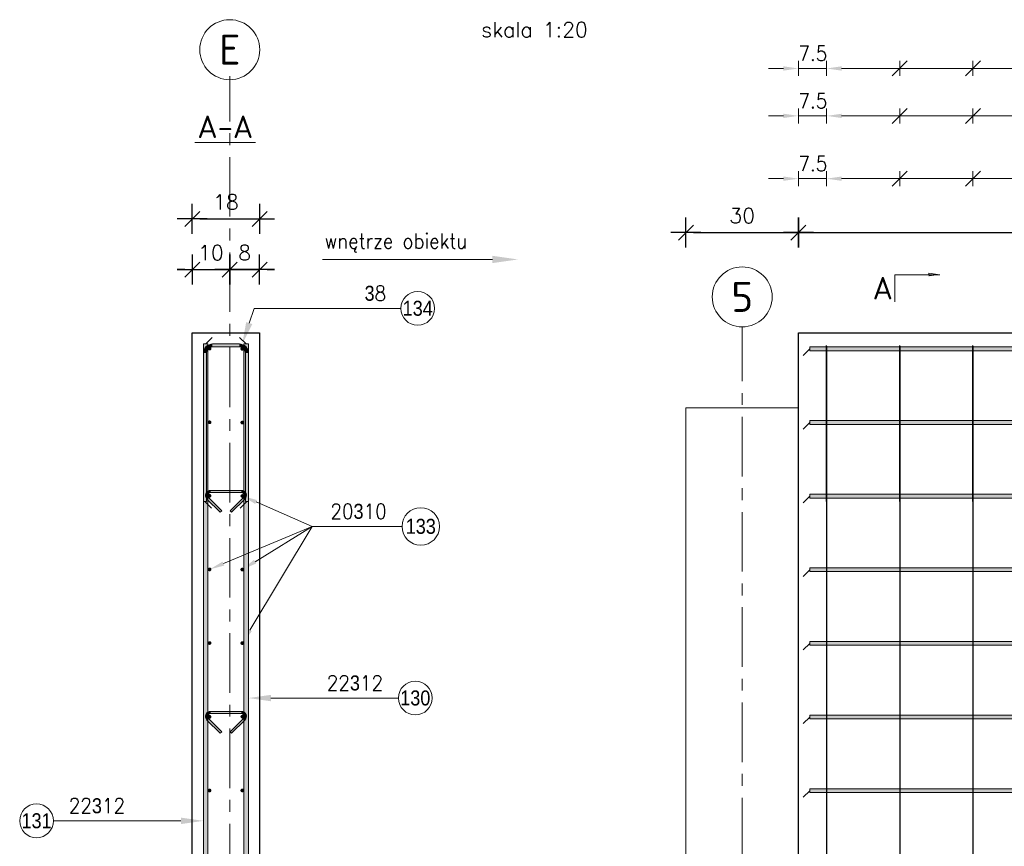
# Model space of a CAD drawing. Extents: x 253237 to 278058, y -131782 to -118389.
# Tile 13 of 23: x 264109 to 266735, y -123515 to -121310. Entities that reach past the tile are written whole.
import ezdxf
from ezdxf.enums import TextEntityAlignment as Align

# ---------------------------------------------------------------- set-up
doc = ezdxf.new("R2010")
doc.units = 0
doc.header["$LTSCALE"] = 5
doc.header["$MEASUREMENT"] = 0
doc.linetypes.add('CENTER', pattern=[50.800000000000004, 31.75, -6.35, 6.35, -6.35])
for name, color, linetype, lineweight in [('AutoCAD_Structural_Detailing_deskowanie', 2, 'Continuous', 30), ('AutoCAD_Structural_Detailing_kształt pręta', 7, 'Continuous', 13), ('AutoCAD_Structural_Detailing_opis kształtu pręta', 7, 'Continuous', 13), ('AutoCAD_Structural_Detailing_opis rozkładu', 7, 'Continuous', 13), ('AutoCAD_Structural_Detailing_pręty punktowe', 7, 'Continuous', 40), ('AutoCAD_Structural_Detailing_rozkład pręta', 7, 'Continuous', 40), ('AutoCAD_Structural_Detailing_symbole graficzne', 7, 'Continuous', 13), ('PS_DIM', 4, 'Continuous', 13), ('PS_SOLID', 7, 'Continuous', 20)]:
    doc.layers.add(name, color=color, linetype=linetype, lineweight=lineweight)
doc.styles.add('marta_B', font='isocpeur.ttf')
doc.styles.add('r-gil', font='GIL_____.TTF', dxfattribs={"width": 0.9})
doc.styles.add('r-simplex', font='simplex.shx', dxfattribs={"width": 0.9})
doc.styles.add('simplex', font='simplex.shx', dxfattribs={"width": 0.9})
doc.styles.add('styl2M', font='simplex.shx')
doc.styles.add('style1', font='simplex.shx')
doc.dimstyles.new('RBCT DIM 20_M', dxfattribs={"dimtxt": 40, "dimasz": 20, "dimexe": 20, "dimexo": 150, "dimgap": 25, "dimtad": 1, "dimdec": 1, "dimlfac": 0.1, "dimzin": 9, "dimdsep": 46, "dimtxsty": 'styl2M', "dimblk": 'dimznak', "dimcen": 40, "dimse1": 1, "dimse2": 1, "dimclrd": 8, "dimclre": 8, "dimclrt": 4, "dimadec": 0, "dimazin": 0, "dimtfac": 1, "dimtdec": 1, "dimtix": 1, "dimtmove": 2, "dimatfit": 3, "dimldrblk": 'dimznak', "dimfxl": 5, "dimfxlon": 1, "dimarcsym": 0})

# ---------------------------------------------------------------- blocks, each defined once
blk = doc.blocks.new('dimznak')
at = {"color": 0}
for points in [[(0, 2), (0, -2)], [(-2, 0), (2, 0)]]:
    blk.add_lwpolyline(points, dxfattribs=at)
at = {"color": 3}
blk.add_lwpolyline([(1, 1), (-1, -1)], dxfattribs=at)
blk = doc.blocks.new('*D68')
at = {"color": 8, "lineweight": -2, "transparency": 16777216}
for p, q in [((264548.8027683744, -121976.7189329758), (264528.8027683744, -121976.7189329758)), ((264568.8027683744, -121976.7189329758), (264668.8027683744, -121976.7189329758)), ((264688.8027683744, -121976.7189329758), (264708.8027683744, -121976.7189329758))]:
    blk.add_line(p, q, dxfattribs=at)
at = {"layer": 'Defpoints', "color": 0, "transparency": 16777216}
for p in [(264668.8027683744, -121976.7189329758), (264568.8027683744, -122145.1162357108), (264668.8027683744, -123034.6205452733, -924.9999999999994)]:
    blk.add_point(p, dxfattribs=at)
at = {"color": 8, "lineweight": -2, "transparency": 16777216, "xscale": 20, "yscale": 20, "zscale": 20}
blk.add_blockref('dimznak', (264568.8027683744, -121976.7189329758), dxfattribs=at)
at = {"color": 8, "lineweight": -2, "transparency": 16777216, "xscale": 20, "yscale": 20, "zscale": 20, "rotation": 180}
blk.add_blockref('dimznak', (264668.8027683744, -121976.7189329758), dxfattribs=at)
at = {"color": 4, "transparency": 16777216, "insert": (264618.8027683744, -121931.7189329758), "char_height": 40, "attachment_point": 5, "style": 'styl2M'}
blk.add_mtext('10', dxfattribs=at)
blk = doc.blocks.new('*D69')
at = {"color": 8, "lineweight": -2, "transparency": 16777216}
for p, q in [((264648.8027683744, -121976.7189329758), (264628.8027683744, -121976.7189329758)), ((264668.8027683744, -121976.7189329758), (264748.5010124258, -121976.7189329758)), ((264768.5010124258, -121976.7189329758), (264788.5010124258, -121976.7189329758))]:
    blk.add_line(p, q, dxfattribs=at)
at = {"layer": 'Defpoints', "color": 0, "transparency": 16777216}
for p in [(264748.5010124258, -121976.7189329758), (264748.5010124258, -122145.1162357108), (264668.8027683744, -123034.6205452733, -924.9999999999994)]:
    blk.add_point(p, dxfattribs=at)
at = {"color": 8, "lineweight": -2, "transparency": 16777216, "xscale": 20, "yscale": 20, "zscale": 20}
blk.add_blockref('dimznak', (264668.8027683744, -121976.7189329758), dxfattribs=at)
at = {"color": 8, "lineweight": -2, "transparency": 16777216, "xscale": 20, "yscale": 20, "zscale": 20, "rotation": 180}
blk.add_blockref('dimznak', (264748.5010124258, -121976.7189329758), dxfattribs=at)
at = {"color": 4, "transparency": 16777216, "insert": (264708.6518904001, -121931.7189329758), "char_height": 40, "attachment_point": 5, "style": 'styl2M'}
blk.add_mtext('8', dxfattribs=at)
blk = doc.blocks.new('*D70')
at = {"color": 8, "lineweight": -2, "transparency": 16777216}
blk.add_line((264588.8027683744, -121841.6590141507), (264728.5010124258, -121841.6590141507), dxfattribs=at)
at = {"layer": 'Defpoints', "color": 0, "transparency": 16777216}
for p in [(264748.5010124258, -121841.6590141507), (264568.8027683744, -122145.1162357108), (264748.5010124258, -122145.1162357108)]:
    blk.add_point(p, dxfattribs=at)
at = {"color": 8, "lineweight": -2, "transparency": 16777216, "xscale": 20, "yscale": 20, "zscale": 20, "rotation": 180}
blk.add_blockref('dimznak', (264568.8027683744, -121841.6590141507), dxfattribs=at)
at = {"color": 8, "lineweight": -2, "transparency": 16777216, "xscale": 20, "yscale": 20, "zscale": 20}
blk.add_blockref('dimznak', (264748.5010124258, -121841.6590141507), dxfattribs=at)
at = {"color": 4, "transparency": 16777216, "insert": (264658.6518904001, -121796.6590141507), "char_height": 40, "attachment_point": 5, "style": 'styl2M'}
blk.add_mtext('18', dxfattribs=at)
blk = doc.blocks.new('*D88')
at = {"color": 8, "lineweight": -2, "transparency": 16777216}
blk.add_line((265905.7111228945, -121877.8207267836), (266165.7111228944, -121877.8207267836), dxfattribs=at)
at = {"layer": 'Defpoints', "color": 0, "transparency": 16777216}
for p in [(266185.7111228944, -121877.8207267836), (265885.7111228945, -122345.1162357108), (266185.7111228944, -122345.1162357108)]:
    blk.add_point(p, dxfattribs=at)
at = {"color": 8, "lineweight": -2, "transparency": 16777216, "xscale": 20, "yscale": 20, "zscale": 20, "rotation": 180}
blk.add_blockref('dimznak', (265885.7111228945, -121877.8207267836), dxfattribs=at)
at = {"color": 8, "lineweight": -2, "transparency": 16777216, "xscale": 20, "yscale": 20, "zscale": 20}
blk.add_blockref('dimznak', (266185.7111228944, -121877.8207267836), dxfattribs=at)
at = {"color": 4, "transparency": 16777216, "insert": (266035.7111228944, -121832.8207267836), "char_height": 40, "attachment_point": 5, "style": 'styl2M'}
blk.add_mtext('30', dxfattribs=at)
blk = doc.blocks.new('*D89')
at = {"color": 8, "lineweight": -2, "transparency": 16777216}
blk.add_line((266205.7111228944, -121877.8207267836), (270415.7111228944, -121877.8207267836), dxfattribs=at)
at = {"layer": 'Defpoints', "color": 0, "transparency": 16777216}
for p in [(270435.7111228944, -121877.8207267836), (270435.7111228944, -122145.1162357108), (266185.7111228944, -122345.1162357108)]:
    blk.add_point(p, dxfattribs=at)
at = {"color": 8, "lineweight": -2, "transparency": 16777216, "xscale": 20, "yscale": 20, "zscale": 20, "rotation": 180}
blk.add_blockref('dimznak', (266185.7111228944, -121877.8207267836), dxfattribs=at)
at = {"color": 8, "lineweight": -2, "transparency": 16777216, "xscale": 20, "yscale": 20, "zscale": 20}
blk.add_blockref('dimznak', (270435.7111228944, -121877.8207267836), dxfattribs=at)
at = {"color": 4, "transparency": 16777216, "insert": (268310.7111228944, -121832.8207267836), "char_height": 40, "attachment_point": 5, "style": 'styl2M'}
blk.add_mtext('425', dxfattribs=at)

msp = doc.modelspace()

# ---------------------------------------------------------------- hatches: boundary and pattern name
at = {"layer": 'AutoCAD_Structural_Detailing_kształt pręta'}
h = msp.add_hatch(color=161, dxfattribs=at)
edge = h.paths.add_edge_path(flags=0)
edge.add_line((264622.8027681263, -122175.1162355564), (264622.8027681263, -122183.1162355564))
edge.add_arc((264622.8027681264, -122199.1162355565), 16.00000000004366, 90.00000000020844, 179.9999999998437)
edge.add_line((264606.8027681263, -122199.1162355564), (264598.8027681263, -122199.1162355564))
edge.add_arc((264622.8027681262, -122199.1162355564), 23.9999999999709, 449.9999999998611, 540.0000000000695, ccw=False)
for points in [[(264610.8027683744, -124609.1162357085), (264598.8027683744, -124609.1162357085), (264598.8027683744, -122175.1162357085), (264610.8027683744, -122175.1162357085)], [(264622.8027681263, -122183.1162355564), (264622.8027681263, -122175.1162355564), (264694.5010121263, -122175.1162355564), (264694.5010121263, -122183.1162355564)], [(264718.5010124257, -124609.1162357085), (264706.5010124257, -124609.1162357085), (264706.5010124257, -122175.1162357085), (264718.5010124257, -122175.1162357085)], [(266215.7111229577, -122193.1162360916), (266215.7111229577, -122183.1162360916), (270405.7111229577, -122183.1162360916), (270405.7111229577, -122193.1162360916)], [(264606.8027681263, -122595.1162355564), (264598.8027681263, -122595.1162355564), (264598.8027681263, -122199.1162355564), (264606.8027681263, -122199.1162355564)], [(264710.5010121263, -122199.1162355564), (264718.5010121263, -122199.1162355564), (264718.5010121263, -122595.1162355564), (264710.5010121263, -122595.1162355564)], [(266215.7111228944, -122389.5162360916), (266215.7111228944, -122379.5162360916), (270405.7111228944, -122379.5162360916), (270405.7111228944, -122389.5162360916)], [(264647.5668110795, -122619.6707246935), (264643.3230642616, -122623.9122589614), (264607.9769453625, -122588.5477021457), (264612.2206921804, -122584.3061678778)], [(264617.5273313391, -122571.5042502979), (264617.5288958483, -122565.5042505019), (264699.7834892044, -122565.5256985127), (264699.7819246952, -122571.5256983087)], [(264705.0818868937, -122584.3303815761), (264709.3234211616, -122588.574128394), (264673.9588643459, -122623.9202472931), (264669.717330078, -122619.6765004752)], [(266215.7111228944, -122585.9162360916), (266215.7111228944, -122575.9162360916), (270405.7111228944, -122575.9162360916), (270405.7111228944, -122585.9162360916)], [(266215.7111228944, -122782.3162360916), (266215.7111228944, -122772.3162360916), (270405.7111228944, -122772.3162360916), (270405.7111228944, -122782.3162360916)], [(266215.7111228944, -122978.7162360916), (266215.7111228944, -122968.7162360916), (270405.7111228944, -122968.7162360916), (270405.7111228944, -122978.7162360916)], [(264617.5273313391, -123160.9883215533), (264617.5288958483, -123154.9883217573), (264699.7834892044, -123155.0097697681), (264699.7819246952, -123161.0097695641)], [(266215.7111228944, -123175.1162360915), (266215.7111228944, -123165.1162360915), (270405.7111228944, -123165.1162360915), (270405.7111228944, -123175.1162360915)], [(264647.5668110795, -123209.1547959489), (264643.3230642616, -123213.3963302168), (264607.9769453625, -123178.0317734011), (264612.2206921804, -123173.7902391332)], [(264705.0818868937, -123173.8144528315), (264709.3234211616, -123178.0581996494), (264673.9588643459, -123213.4043185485), (264669.717330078, -123209.1605717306)], [(266215.7111228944, -123371.5162360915), (266215.7111228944, -123361.5162360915), (270405.7111228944, -123361.5162360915), (270405.7111228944, -123371.5162360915)]]:
    msp.add_hatch(color=161, dxfattribs=at).paths.add_polyline_path(points, flags=0)
h = msp.add_hatch(color=161, dxfattribs=at)
edge = h.paths.add_edge_path(flags=0)
edge.add_line((264718.5010121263, -122199.1162355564), (264710.5010121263, -122199.1162355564))
edge.add_arc((264694.5010121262, -122199.1162355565), 16.00000000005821, 1.56330623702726e-10, 89.99999999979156)
edge.add_line((264694.5010121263, -122183.1162355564), (264694.5010121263, -122175.1162355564))
edge.add_arc((264694.5010121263, -122199.1162355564), 23.99999999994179, 359.99999999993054, 450.000000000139, ccw=False)
h = msp.add_hatch(color=161, dxfattribs=at)
edge = h.paths.add_edge_path(flags=0)
edge.add_line((264617.5288958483, -122565.5042505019), (264617.5273313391, -122571.5042502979))
edge.add_arc((264617.5253757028, -122579.004250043), 7.500000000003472, 89.98506003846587, 224.9850600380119)
edge.add_line((264612.2206921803, -122584.3061678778), (264607.9769453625, -122588.5477021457))
edge.add_arc((264617.5253757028, -122579.004250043), 13.50000000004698, 449.9850600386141, 584.9850600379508, ccw=False)
h = msp.add_hatch(color=161, dxfattribs=at)
edge = h.paths.add_edge_path(flags=0)
edge.add_line((264709.3234211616, -122588.574128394), (264705.0818868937, -122584.3303815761))
edge.add_arc((264699.7799690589, -122579.0256980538), 7.499999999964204, -45.01493996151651, 89.9850600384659)
edge.add_line((264699.7819246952, -122571.5256983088), (264699.7834892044, -122565.5256985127))
edge.add_arc((264699.7799690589, -122579.0256980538), 13.49999999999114, 314.9850600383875, 449.98506003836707, ccw=False)
h = msp.add_hatch(color=161, dxfattribs=at)
edge = h.paths.add_edge_path(flags=0)
edge.add_line((264617.5288958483, -123154.9883217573), (264617.5273313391, -123160.9883215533))
edge.add_arc((264617.5253757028, -123168.4883212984), 7.500000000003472, 89.98506003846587, 224.9850600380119)
edge.add_line((264612.2206921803, -123173.7902391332), (264607.9769453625, -123178.0317734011))
edge.add_arc((264617.5253757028, -123168.4883212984), 13.50000000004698, 449.9850600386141, 584.9850600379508, ccw=False)
h = msp.add_hatch(color=161, dxfattribs=at)
edge = h.paths.add_edge_path(flags=0)
edge.add_line((264709.3234211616, -123178.0581996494), (264705.0818868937, -123173.8144528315))
edge.add_arc((264699.7799690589, -123168.5097693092), 7.499999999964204, -45.01493996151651, 89.9850600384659)
edge.add_line((264699.7819246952, -123161.0097695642), (264699.7834892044, -123155.0097697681))
edge.add_arc((264699.7799690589, -123168.5097693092), 13.49999999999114, 314.9850600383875, 449.98506003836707, ccw=False)
at = {"layer": 'AutoCAD_Structural_Detailing_opis kształtu pręta'}
for points in [[(264702.0320500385, -122176.3284434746), (264728.980447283, -122122.0427718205), (264712.7388423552, -122116.6751547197)], [(264718.5010124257, -123119.420223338), (264778.5010124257, -123127.9730159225), (264778.5010124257, -123110.8674307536)], [(264598.8027683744, -123446.9386053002), (264538.8027683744, -123438.3858127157), (264538.8027683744, -123455.4913978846)]]:
    msp.add_hatch(color=8, dxfattribs=at).paths.add_polyline_path(points, flags=0)
at = {"layer": 'AutoCAD_Structural_Detailing_opis rozkładu'}
for points in [[(266185.7111224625, -121440.3000007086), (266145.7111224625, -121434.5981389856), (266145.7111224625, -121446.0018624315)], [(266260.7111224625, -121440.3000007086), (266300.7111224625, -121446.0018624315), (266300.7111224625, -121434.5981389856)], [(266185.7111224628, -121566.6891267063), (266145.7111224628, -121560.9872649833), (266145.7111224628, -121572.3909884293)], [(266260.7111224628, -121566.6891267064), (266300.7111224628, -121572.3909884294), (266300.7111224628, -121560.9872649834)], [(266185.7111224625, -121734.1631357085), (266145.7111224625, -121728.4612739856), (266145.7111224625, -121739.8649974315)], [(266260.7111224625, -121734.1631357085), (266300.7111224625, -121739.8649974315), (266300.7111224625, -121728.4612739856)], [(264702.2791867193, -122580.483197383), (264736.6759849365, -122601.6815817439), (264741.2291274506, -122591.226257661)], [(264615.0245935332, -122776.3496955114), (264654.1199427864, -122766.1484752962), (264649.7124072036, -122755.6309404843)], [(264702.2791867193, -122776.6801228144), (264739.3151004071, -122760.529199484), (264733.3271522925, -122750.8240778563)], [(264702.2791867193, -122972.9068572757), (264727.7238064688, -122941.520832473), (264717.9406128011, -122935.6613077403)]]:
    msp.add_hatch(color=8, dxfattribs=at).paths.add_polyline_path(points, flags=0)
at = {"layer": 'AutoCAD_Structural_Detailing_pręty punktowe'}
h = msp.add_hatch(color=1, dxfattribs=at)
edge = h.paths.add_edge_path(flags=0)
edge.add_arc((264615.0245935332, -122187.4347065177), 5, 0, 360)
h = msp.add_hatch(color=1, dxfattribs=at)
edge = h.paths.add_edge_path(flags=0)
edge.add_arc((264702.2791867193, -122188.0887145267), 5, 0, 360)
h = msp.add_hatch(color=1, dxfattribs=at)
edge = h.paths.add_edge_path(flags=0)
edge.add_arc((264615.0245935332, -122383.9014932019), 5, 0, 360)
h = msp.add_hatch(color=1, dxfattribs=at)
edge = h.paths.add_edge_path(flags=0)
edge.add_arc((264702.2791867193, -122384.6335524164), 5, 0, 360)
h = msp.add_hatch(color=1, dxfattribs=at)
edge = h.paths.add_edge_path(flags=0)
edge.add_arc((264615.0245935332, -122579.8930207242), 5, 0, 360)
h = msp.add_hatch(color=1, dxfattribs=at)
edge = h.paths.add_edge_path(flags=0)
edge.add_arc((264702.2791867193, -122580.483197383), 5, 0, 360)
h = msp.add_hatch(color=1, dxfattribs=at)
edge = h.paths.add_edge_path(flags=0)
edge.add_arc((264615.0245935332, -122776.3496955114), 5, 0, 360)
h = msp.add_hatch(color=1, dxfattribs=at)
edge = h.paths.add_edge_path(flags=0)
edge.add_arc((264702.2791867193, -122776.6801228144), 5, 0, 360)
h = msp.add_hatch(color=1, dxfattribs=at)
edge = h.paths.add_edge_path(flags=0)
edge.add_arc((264615.0245935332, -122972.6871341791), 5, 0, 360)
h = msp.add_hatch(color=1, dxfattribs=at)
edge = h.paths.add_edge_path(flags=0)
edge.add_arc((264702.2791867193, -122972.9068572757), 5, 0, 360)
h = msp.add_hatch(color=1, dxfattribs=at)
edge = h.paths.add_edge_path(flags=0)
edge.add_arc((264615.0245935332, -123169.531431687), 5, 0, 360)
h = msp.add_hatch(color=1, dxfattribs=at)
edge = h.paths.add_edge_path(flags=0)
edge.add_arc((264702.2791867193, -123169.1193718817), 5, 0, 360)
h = msp.add_hatch(color=1, dxfattribs=at)
edge = h.paths.add_edge_path(flags=0)
edge.add_arc((264615.0245935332, -123365.9929517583), 5, 0, 360)
h = msp.add_hatch(color=1, dxfattribs=at)
edge = h.paths.add_edge_path(flags=0)
edge.add_arc((264702.2791867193, -123365.8532811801), 5, 0, 360)
at = {"layer": 'AutoCAD_Structural_Detailing_symbole graficzne', "linetype": 'Continuous', "lineweight": 0}
msp.add_hatch(color=7, dxfattribs=at).paths.add_polyline_path([(266563.0498285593, -121990.2316403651), (266533.0498285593, -121990.2316403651), (266533.0498285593, -121994.5080366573)], flags=0)
at = {"layer": 'PS_DIM'}
msp.add_hatch(color=2, dxfattribs=at).paths.add_polyline_path([(265438.0395448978, -121949.6389835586), (265369.4681163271, -121959.4136036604), (265369.4681163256, -121939.8643634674)], flags=0)

# ---------------------------------------------------------------- linework, layer by layer
at = {"layer": 'AutoCAD_Structural_Detailing_deskowanie'}
for p, q in [((264568.8027683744, -122145.1162357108), (264748.5010124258, -122145.1162357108)), ((264568.8027683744, -124195.1162357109), (264568.8027683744, -122145.1162357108)), ((264748.5010124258, -122145.1162357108), (264748.5010124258, -124195.1162357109))]:
    msp.add_line(p, q, dxfattribs=at)
msp.add_lwpolyline([(266185.7111228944, -124195.1162357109), (266185.7111228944, -122145.1162357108), (270435.7111228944, -122145.1162357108), (270435.7111228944, -124045.1162357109), (269735.7111229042, -124045.1162357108), (266735.7111229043, -124195.1162357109), (266185.7111228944, -124195.1162357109)], dxfattribs=at)
at = {"layer": 'AutoCAD_Structural_Detailing_kształt pręta', "color": 1, "lineweight": 0}
for p, q in [((264604.8027683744, -122175.1162357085), (264622.3027683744, -122157.6162357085)), ((264712.5010124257, -122175.1162357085), (264695.0010124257, -122157.6162357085)), ((266215.7111229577, -122188.1162360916), (266198.2111229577, -122205.6162360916)), ((266215.7111228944, -122384.5162360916), (266198.2111228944, -122402.0162360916)), ((266215.7111228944, -122580.9162360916), (266198.2111228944, -122598.4162360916)), ((264602.8027681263, -122595.1162355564), (264620.3027681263, -122612.6162355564)), ((264714.5010121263, -122595.1162355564), (264697.0010121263, -122612.6162355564)), ((266215.7111228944, -122777.3162360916), (266198.2111228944, -122794.8162360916)), ((266215.7111228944, -122973.7162360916), (266198.2111228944, -122991.2162360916)), ((266215.7111228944, -123170.1162360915), (266198.2111228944, -123187.6162360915)), ((266215.7111228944, -123366.5162360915), (266198.2111228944, -123384.0162360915))]:
    msp.add_line(p, q, dxfattribs=at)
at = {"layer": 'AutoCAD_Structural_Detailing_kształt pręta', "color": 161}
for p, q in [((264598.8027683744, -124609.1162357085), (264598.8027683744, -122175.1162357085)), ((264598.8027683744, -122175.1162357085), (264610.8027683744, -122175.1162357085)), ((264610.8027683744, -124609.1162357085), (264610.8027683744, -122175.1162357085)), ((264622.8027681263, -122175.1162355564), (264694.5010121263, -122175.1162355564)), ((264622.8027681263, -122183.1162355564), (264694.5010121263, -122183.1162355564)), ((264706.5010124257, -124609.1162357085), (264706.5010124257, -122175.1162357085)), ((264706.5010124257, -122175.1162357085), (264718.5010124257, -122175.1162357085)), ((264718.5010124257, -124609.1162357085), (264718.5010124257, -122175.1162357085)), ((266215.7111229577, -122183.1162360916), (270405.7111229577, -122183.1162360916)), ((266215.7111229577, -122183.1162360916), (266215.7111229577, -122193.1162360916)), ((266215.7111229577, -122193.1162360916), (270405.7111229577, -122193.1162360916)), ((264598.8027681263, -122595.1162355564), (264598.8027681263, -122199.1162355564)), ((264606.8027681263, -122595.1162355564), (264606.8027681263, -122199.1162355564)), ((264710.5010121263, -122199.1162355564), (264710.5010121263, -122595.1162355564)), ((264718.5010121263, -122199.1162355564), (264718.5010121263, -122595.1162355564)), ((266215.7111228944, -122379.5162360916), (270405.7111228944, -122379.5162360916)), ((266215.7111228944, -122379.5162360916), (266215.7111228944, -122389.5162360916)), ((266215.7111228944, -122389.5162360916), (270405.7111228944, -122389.5162360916)), ((264643.3230642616, -122623.9122589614), (264607.9769453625, -122588.5477021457)), ((264647.5668110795, -122619.6707246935), (264612.2206921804, -122584.3061678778)), ((264617.5273313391, -122571.5042502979), (264699.7819246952, -122571.5256983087)), ((264617.5288958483, -122565.5042505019), (264699.7834892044, -122565.5256985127)), ((264705.0818868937, -122584.3303815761), (264669.717330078, -122619.6765004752)), ((264709.3234211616, -122588.574128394), (264673.9588643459, -122623.9202472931)), ((266215.7111228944, -122575.9162360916), (270405.7111228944, -122575.9162360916)), ((266215.7111228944, -122575.9162360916), (266215.7111228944, -122585.9162360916)), ((266215.7111228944, -122585.9162360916), (270405.7111228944, -122585.9162360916)), ((264598.8027681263, -122595.1162355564), (264606.8027681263, -122595.1162355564)), ((264718.5010121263, -122595.1162355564), (264710.5010121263, -122595.1162355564)), ((264643.3230642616, -122623.9122589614), (264647.5668110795, -122619.6707246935)), ((264673.9588643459, -122623.9202472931), (264669.717330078, -122619.6765004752)), ((266215.7111228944, -122772.3162360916), (270405.7111228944, -122772.3162360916)), ((266215.7111228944, -122772.3162360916), (266215.7111228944, -122782.3162360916)), ((266215.7111228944, -122782.3162360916), (270405.7111228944, -122782.3162360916)), ((266215.7111228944, -122968.7162360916), (270405.7111228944, -122968.7162360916)), ((266215.7111228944, -122968.7162360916), (266215.7111228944, -122978.7162360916)), ((266215.7111228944, -122978.7162360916), (270405.7111228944, -122978.7162360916)), ((264617.5273313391, -123160.9883215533), (264699.7819246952, -123161.0097695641)), ((264617.5288958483, -123154.9883217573), (264699.7834892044, -123155.0097697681)), ((266215.7111228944, -123165.1162360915), (270405.7111228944, -123165.1162360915)), ((266215.7111228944, -123165.1162360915), (266215.7111228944, -123175.1162360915)), ((264643.3230642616, -123213.3963302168), (264607.9769453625, -123178.0317734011)), ((264647.5668110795, -123209.1547959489), (264612.2206921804, -123173.7902391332)), ((264705.0818868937, -123173.8144528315), (264669.717330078, -123209.1605717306)), ((264709.3234211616, -123178.0581996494), (264673.9588643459, -123213.4043185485)), ((266215.7111228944, -123175.1162360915), (270405.7111228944, -123175.1162360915)), ((264643.3230642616, -123213.3963302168), (264647.5668110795, -123209.1547959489)), ((264673.9588643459, -123213.4043185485), (264669.717330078, -123209.1605717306)), ((266215.7111228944, -123361.5162360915), (270405.7111228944, -123361.5162360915)), ((266215.7111228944, -123361.5162360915), (266215.7111228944, -123371.5162360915)), ((266215.7111228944, -123371.5162360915), (270405.7111228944, -123371.5162360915))]:
    msp.add_line(p, q, dxfattribs=at)
for centre, radius, start, end in [((264622.8027681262, -122199.1162355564), 23.9999999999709, 89.99999999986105, 180.0000000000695), ((264622.8027681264, -122199.1162355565), 16.00000000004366, 90.00000000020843, 179.9999999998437), ((264694.5010121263, -122199.1162355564), 23.99999999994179, 359.9999999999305, 90.00000000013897), ((264694.5010121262, -122199.1162355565), 16.00000000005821, 1.56330623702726e-10, 89.99999999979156), ((264617.5253757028, -122579.004250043), 13.50000000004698, 89.98506003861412, 224.9850600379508), ((264617.5253757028, -122579.004250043), 7.500000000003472, 89.98506003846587, 224.9850600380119), ((264699.7799690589, -122579.0256980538), 7.499999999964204, 314.9850600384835, 89.9850600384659), ((264699.7799690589, -122579.0256980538), 13.49999999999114, 314.9850600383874, 89.98506003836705), ((264617.5253757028, -123168.4883212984), 13.50000000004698, 89.98506003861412, 224.9850600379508), ((264617.5253757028, -123168.4883212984), 7.500000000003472, 89.98506003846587, 224.9850600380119), ((264699.7799690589, -123168.5097693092), 7.499999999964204, 314.9850600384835, 89.9850600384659), ((264699.7799690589, -123168.5097693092), 13.49999999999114, 314.9850600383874, 89.98506003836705)]:
    msp.add_arc(centre, radius, start, end, dxfattribs=at)
at = {"layer": 'AutoCAD_Structural_Detailing_opis kształtu pręta', "color": 8}
for p, q in [((264733.8309629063, -122080.1096986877), (264720.8596448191, -122119.3589632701)), ((264733.8309629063, -122080.1096986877), (265125.2228774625, -122080.1096987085)), ((265118.7209227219, -123119.420223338), (264778.5010124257, -123119.420223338)), ((264198.5828580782, -123446.9386053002), (264538.8027683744, -123446.9386053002))]:
    msp.add_line(p, q, dxfattribs=at)
at = {"layer": 'AutoCAD_Structural_Detailing_opis kształtu pręta', "color": 8, "lineweight": 18}
for centre in [(265170.2228774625, -122080.1096987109), (265163.7209227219, -123119.420223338), (264153.5828580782, -123446.9386053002)]:
    msp.add_circle(centre, 45, dxfattribs=at)
at = {"layer": 'AutoCAD_Structural_Detailing_opis rozkładu', "color": 8}
for p, q in [((266185.7111224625, -121460.3000007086), (266185.7111224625, -121420.3000007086)), ((266260.7111224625, -121420.3000007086), (266260.7111224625, -121460.3000007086)), ((266455.9492177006, -121420.3000007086), (266455.9492177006, -121460.3000007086)), ((266651.1873129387, -121420.3000007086), (266651.1873129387, -121460.3000007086)), ((266105.7111224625, -121440.3000007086), (266145.7111224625, -121440.3000007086)), ((266260.7111224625, -121440.3000007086), (266185.7111224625, -121440.3000007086)), ((266455.9492177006, -121440.3000007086), (266300.7111224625, -121440.3000007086)), ((266651.1873129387, -121440.3000007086), (266455.9492177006, -121440.3000007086)), ((266846.4254081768, -121440.3000007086), (266651.1873129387, -121440.3000007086)), ((266185.7111224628, -121586.6891267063), (266185.7111224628, -121546.6891267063)), ((266260.7111224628, -121546.6891267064), (266260.7111224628, -121586.6891267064)), ((266455.9492177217, -121546.6891267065), (266455.9492177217, -121586.6891267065)), ((266651.1873129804, -121546.6891267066), (266651.1873129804, -121586.6891267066)), ((266105.7111224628, -121566.6891267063), (266145.7111224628, -121566.6891267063)), ((266260.7111224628, -121566.6891267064), (266185.7111224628, -121566.6891267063)), ((266455.9492177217, -121566.6891267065), (266300.7111224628, -121566.6891267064)), ((266651.1873129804, -121566.6891267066), (266455.9492177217, -121566.6891267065)), ((266846.425408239, -121566.6891267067), (266651.1873129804, -121566.6891267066)), ((266185.7111224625, -121754.1631357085), (266185.7111224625, -121714.1631357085)), ((266260.7111224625, -121714.1631357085), (266260.7111224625, -121754.1631357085)), ((266455.9492177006, -121714.1631357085), (266455.9492177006, -121754.1631357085)), ((266651.1873129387, -121714.1631357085), (266651.1873129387, -121754.1631357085)), ((266105.7111224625, -121734.1631357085), (266145.7111224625, -121734.1631357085)), ((266260.7111224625, -121734.1631357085), (266185.7111224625, -121734.1631357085)), ((266455.9492177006, -121734.1631357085), (266300.7111224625, -121734.1631357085)), ((266651.1873129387, -121734.1631357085), (266455.9492177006, -121734.1631357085)), ((266846.4254081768, -121734.1631357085), (266651.1873129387, -121734.1631357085)), ((264888.6941699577, -122661.6642280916), (264738.9525561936, -122596.4539197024)), ((264888.6941699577, -122661.6642280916), (264651.916174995, -122760.8897078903)), ((264888.6941699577, -122661.6642280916), (264722.8322096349, -122938.5910701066)), ((264888.6941699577, -122661.6642280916), (264736.3211263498, -122755.6766386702)), ((264888.6941699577, -122661.6642280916), (265128.3168419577, -122661.6642280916))]:
    msp.add_line(p, q, dxfattribs=at)
at = {"layer": 'AutoCAD_Structural_Detailing_opis rozkładu', "color": 8, "lineweight": -2}
for p, q in [((266475.9492177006, -121420.3000007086), (266435.9492177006, -121460.3000007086)), ((266671.1873129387, -121420.3000007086), (266631.1873129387, -121460.3000007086)), ((266475.9492177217, -121546.6891267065), (266435.9492177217, -121586.6891267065)), ((266671.1873129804, -121546.6891267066), (266631.1873129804, -121586.6891267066)), ((266475.9492177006, -121714.1631357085), (266435.9492177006, -121754.1631357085)), ((266671.1873129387, -121714.1631357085), (266631.1873129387, -121754.1631357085))]:
    msp.add_line(p, q, dxfattribs=at)
at = {"layer": 'AutoCAD_Structural_Detailing_opis rozkładu', "color": 8, "lineweight": 18}
msp.add_circle((265178.3168419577, -122661.6642280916), 50, dxfattribs=at)
at = {"layer": 'AutoCAD_Structural_Detailing_rozkład pręta', "color": 31, "linetype": 'ByBlock', "lineweight": 25}
for p, q in [((266260.7111224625, -122199.1162357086), (266260.7111224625, -122179.1162357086)), ((266260.7111224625, -122199.1162357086), (266260.7111224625, -122179.1162357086)), ((266260.7111224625, -122181.1162357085), (266260.7111224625, -122211.1162357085)), ((266260.7111224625, -122181.1162357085), (266260.7111224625, -122211.1162357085)), ((266455.9492177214, -122199.1162357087), (266455.9492177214, -122179.1162357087)), ((266455.9492177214, -122199.1162357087), (266455.9492177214, -122179.1162357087)), ((266455.9492177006, -122181.1162357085), (266455.9492177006, -122211.1162357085)), ((266455.9492177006, -122181.1162357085), (266455.9492177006, -122211.1162357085)), ((266651.18731298, -122199.1162357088), (266651.18731298, -122179.1162357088)), ((266651.18731298, -122199.1162357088), (266651.18731298, -122179.1162357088)), ((266651.1873129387, -122181.1162357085), (266651.1873129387, -122211.1162357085)), ((266651.1873129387, -122181.1162357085), (266651.1873129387, -122211.1162357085)), ((266260.7111224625, -122595.1162357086), (266260.7111224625, -122199.1162357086)), ((266260.7111224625, -122199.1162357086), (266260.7111224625, -122595.1162357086)), ((266260.7111224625, -122211.1162357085), (266260.7111224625, -124665.1162357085)), ((266260.7111224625, -122211.1162357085), (266260.7111224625, -124665.1162357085)), ((266455.9492177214, -122595.1162357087), (266455.9492177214, -122199.1162357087)), ((266455.9492177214, -122199.1162357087), (266455.9492177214, -122595.1162357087)), ((266455.9492177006, -122211.1162357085), (266455.9492177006, -124665.1162357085)), ((266455.9492177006, -122211.1162357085), (266455.9492177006, -124665.1162357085)), ((266651.18731298, -122595.1162357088), (266651.18731298, -122199.1162357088)), ((266651.18731298, -122199.1162357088), (266651.18731298, -122595.1162357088)), ((266651.1873129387, -122211.1162357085), (266651.1873129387, -124665.1162357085)), ((266651.1873129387, -122211.1162357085), (266651.1873129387, -124665.1162357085))]:
    msp.add_line(p, q, dxfattribs=at)
at = {"layer": 'AutoCAD_Structural_Detailing_symbole graficzne', "color": 5, "linetype": 'CENTER'}
for p, q in [((264668.8027683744, -124883.4260100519), (264668.8027683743, -121460.5550418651, -1849.999999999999)), ((266035.7111228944, -124814.1729072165), (266035.7111228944, -122129.4924787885))]:
    msp.add_line(p, q, dxfattribs=at)
at = {"layer": 'AutoCAD_Structural_Detailing_symbole graficzne', "color": 0, "lineweight": 0}
msp.add_line((264575.9710754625, -121637.7953100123), (264737.9710754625, -121637.7953100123), dxfattribs=at)
at = {"layer": 'AutoCAD_Structural_Detailing_symbole graficzne', "color": 7, "linetype": 'Continuous', "lineweight": 0}
for p, q in [((266533.0498285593, -121990.2316403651), (266533.0498285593, -121985.9552440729)), ((266563.0498285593, -121990.2316403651), (266533.0498285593, -121985.9552440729)), ((266443.0498285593, -121990.2316403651), (266443.0498285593, -122062.2316403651)), ((266563.0498285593, -121990.2316403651), (266443.0498285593, -121990.2316403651))]:
    msp.add_line(p, q, dxfattribs=at)
at = {"layer": 'AutoCAD_Structural_Detailing_symbole graficzne', "color": 1, "linetype": 'Continuous', "lineweight": 18}
for centre in [(264668.8027683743, -121390.1767961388, -1888.038171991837), (266035.7111228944, -122049.4924787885)]:
    msp.add_circle(centre, 80, dxfattribs=at)
at = {"layer": 'PS_DIM', "color": 2}
msp.add_line((265369.4681163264, -121949.6389835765), (264915.86112825, -121949.6389835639), dxfattribs=at)
at = {"layer": 'PS_SOLID', "color": 9, "linetype": 'Continuous', "lineweight": 15}
for p, q in [((265885.7111228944, -124195.1162357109), (265885.7111228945, -122345.1162357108)), ((265885.7111228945, -122345.1162357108), (266185.7111228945, -122345.1162357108))]:
    msp.add_line(p, q, dxfattribs=at)

# ---------------------------------------------------------------- texts
at = {"layer": 'AutoCAD_Structural_Detailing_opis kształtu pręta', "color": 3, "char_height": 40, "attachment_point": 5, "rotation": 359.9999999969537}
for s, insert, style in [('\\Fdiam;3\\Fsimplex.shx;8  ', (265057.2228774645, -122040.1096987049), 'r-simplex'), ('134', (265170.2228774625, -122080.1096987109), 'r-gil')]:
    msp.add_mtext(s, dxfattribs=dict(at, insert=insert, style=style))
at = {"layer": 'AutoCAD_Structural_Detailing_opis kształtu pręta', "color": 3, "char_height": 40, "attachment_point": 5}
for s, insert, style in [('22\\Fdiam;3\\Fsimplex.shx;12  ', (265002.7209227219, -123079.420223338), 'r-simplex'), ('130', (265163.7209227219, -123119.420223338), 'r-gil'), ('22\\Fdiam;3\\Fsimplex.shx;12  ', (264314.5828580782, -123406.9386053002), 'r-simplex'), ('131', (264153.5828580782, -123446.9386053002), 'r-gil')]:
    msp.add_mtext(s, dxfattribs=dict(at, insert=insert, style=style))
at = {"layer": 'AutoCAD_Structural_Detailing_opis rozkładu', "color": 3, "char_height": 40}
for s, insert, attachment_point, style in [('7.5', (266185.4968367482, -121420.3000007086), 7, 'r-simplex'), ('7.5', (266185.4968367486, -121546.6891267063), 7, 'r-simplex'), ('7.5', (266185.4968367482, -121714.1631357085), 7, 'r-simplex'), ('20\\Fdiam;3\\Fsimplex.shx;10 ', (265012.3168419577, -122621.6642280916), 5, 'r-simplex'), ('133', (265178.3168419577, -122661.6642280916), 5, 'r-gil')]:
    msp.add_mtext(s, dxfattribs=dict(at, insert=insert, attachment_point=attachment_point, style=style))
at = {"layer": 'AutoCAD_Structural_Detailing_symbole graficzne', "color": 2, "style": 'style1'}
msp.add_text('skala 1:20', height=40, dxfattribs=at).set_placement((265339.4984146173, -121368.8751086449), align=Align.BOTTOM_LEFT)
at = {"layer": 'AutoCAD_Structural_Detailing_symbole graficzne', "color": 2, "attachment_point": 5, "style": 'marta_B'}
for s, insert, char_height in [('E', (264668.8027683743, -121390.1767961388, -1888.038171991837), 80), ('A-A', (264656.9710754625, -121595.7953100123), 60), ('5', (266035.7111228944, -122049.4924787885), 80), ('A', (266410.6498285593, -122026.2316403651), 60)]:
    msp.add_mtext(s, dxfattribs=dict(at, insert=insert, char_height=char_height))
at = {"layer": 'PS_DIM', "color": 2, "insert": (264921.3889210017, -121880.6683689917), "char_height": 40, "attachment_point": 1, "style": 'simplex'}
msp.add_mtext_dynamic_manual_height_columns('wnętrze obiektu', width=2506.370087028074, gutter_width=17.5, heights=[0], dxfattribs=at)

# ---------------------------------------------------------------- dimensions: what is measured, and where the dimension line sits
for base, p1, p2, picture, middle in [((264748.5010124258, -121841.6590141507), (264568.8027683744, -122145.1162357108), (264748.5010124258, -122145.1162357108), '*D70', (264658.6518904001, -121796.6590141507)), ((266185.7111228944, -121877.8207267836), (265885.7111228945, -122345.1162357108), (266185.7111228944, -122345.1162357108), '*D88', (266035.7111228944, -121832.8207267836)), ((270435.7111228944, -121877.8207267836), (266185.7111228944, -122345.1162357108), (270435.7111228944, -122145.1162357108), '*D89', (268310.7111228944, -121832.8207267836)), ((264668.8027683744, -121976.7189329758), (264568.8027683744, -122145.1162357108), (264668.8027683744, -123034.6205452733, -924.9999999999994), '*D68', (264618.8027683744, -121931.7189329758)), ((264748.5010124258, -121976.7189329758), (264668.8027683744, -123034.6205452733, -924.9999999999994), (264748.5010124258, -122145.1162357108), '*D69', (264708.6518904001, -121931.7189329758))]:
    dim = msp.add_linear_dim(base=base, p1=p1, p2=p2, dimstyle='RBCT DIM 20_M')
    dim.commit()
    dim.dimension.update_dxf_attribs({"geometry": picture, "text_midpoint": middle})

doc.saveas('drawing.dxf')
